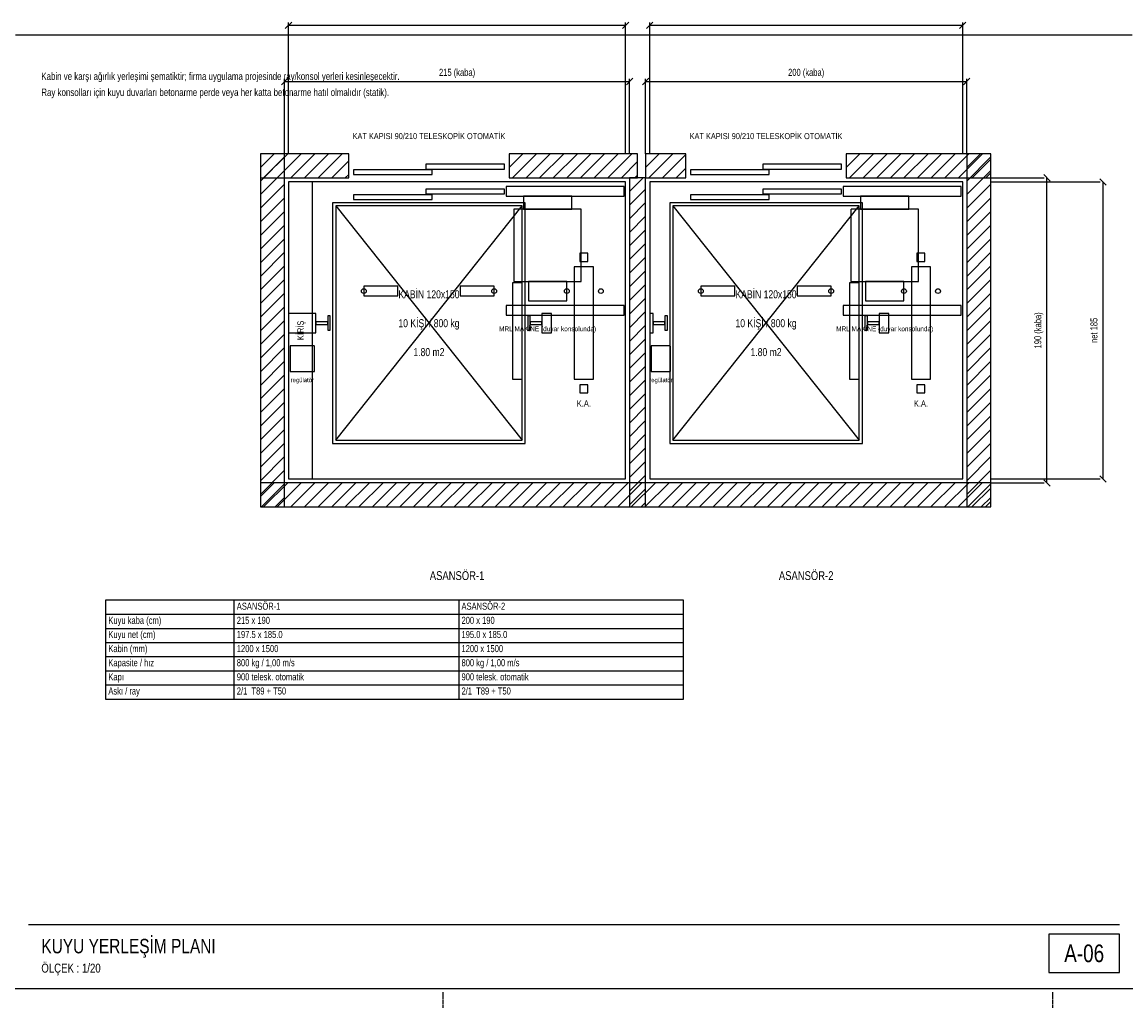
# Model space of a CAD drawing. Header units: centimetres. Extents: x 0 to 13234, y -30 to 2970.
# Tile 10 of 29: x 4194 to 5914, y -30 to 1505. Entities that reach past the tile are written whole.
import ezdxf
from ezdxf.enums import TextEntityAlignment as Align

# ---------------------------------------------------------------- set-up
doc = ezdxf.new("R2010")
doc.units = ezdxf.units.CM
doc.linetypes.add('CENTER', pattern=[5.08, 3.175, -0.635, 0.635, -0.635])
doc.linetypes.add('DASHED', pattern=[1.524, 1.27, -0.254])
for name, color, linetype in [('ASN-ANTET', 4, 'Continuous'), ('ASN-BASLIK', 5, 'Continuous'), ('ASN-CERCEVE', 7, 'Continuous'), ('ASN-DUVAR', 7, 'Continuous'), ('ASN-EKSEN', 8, 'CENTER'), ('ASN-HALAT', 6, 'Continuous'), ('ASN-KA', 30, 'Continuous'), ('ASN-KABIN', 5, 'Continuous'), ('ASN-KAPI', 3, 'Continuous'), ('ASN-KIRIS', 1, 'DASHED'), ('ASN-MOTOR', 6, 'Continuous'), ('ASN-MOTOR-GIZLI', 6, 'DASHED'), ('ASN-OLCU', 3, 'Continuous'), ('ASN-RAY', 1, 'Continuous'), ('ASN-SIVA', 8, 'Continuous'), ('ASN-TABLO', 4, 'Continuous'), ('ASN-TARAMA', 8, 'Continuous'), ('ASN-UYARI', 1, 'Continuous')]:
    doc.layers.add(name, color=color, linetype=linetype)

msp = doc.modelspace()

# ---------------------------------------------------------------- linework, layer by layer
at = {"layer": 'ASN-ANTET'}
msp.add_line((4204.4, 100), (5903.6, 100), dxfattribs=at)
msp.add_lwpolyline([(5793.6, 25), (5903.6, 25), (5903.6, 85), (5793.6, 85)], close=True, dxfattribs=at)
at = {"layer": 'ASN-CERCEVE'}
msp.add_line((4184.4, 1485), (5923.6, 1485), dxfattribs=at)
for points in [[(0, 0), (13233.7, 0), (13233.7, 2970), (0, 2970)], [(100, 0), (13208.7, 0), (13208.7, 2970), (100, 2970)]]:
    msp.add_lwpolyline(points, close=True, dxfattribs=at)
at = {"layer": 'ASN-DUVAR'}
for points in [[(4565.6, 750), (4603.1, 750), (4603.1, 1300), (4565.6, 1300)], [(4565.6, 1262.5), (4703.1, 1262.5), (4703.1, 1300), (4565.6, 1300)], [(4953.1, 1262.5), (5153.1, 1262.5), (5153.1, 1300), (4953.1, 1300)], [(5165.6, 1262.5), (5228.1, 1262.5), (5228.1, 1300), (5165.6, 1300)], [(5478.1, 1262.5), (5703.1, 1262.5), (5703.1, 1300), (5478.1, 1300)], [(5665.6, 750), (5703.1, 750), (5703.1, 1300), (5665.6, 1300)], [(5140.6, 750), (5165.6, 750), (5165.6, 1262.5), (5140.6, 1262.5)], [(4565.6, 750), (5703.1, 750), (5703.1, 787.5), (4565.6, 787.5)]]:
    msp.add_lwpolyline(points, close=True, dxfattribs=at)
at = {"layer": 'ASN-EKSEN'}
for p, q in [((4850, -30), (4850, -5)), ((5800, -30), (5800, -5))]:
    msp.add_line(p, q, dxfattribs=at)
at = {"layer": 'ASN-HALAT'}
for centre in [(4726.6, 1086.2), (4929.6, 1086.2), (5042.9, 1086.2), (5095.9, 1086.2), (5251.6, 1086.2), (5454.6, 1086.2), (5567.9, 1086.2), (5620.9, 1086.2)]:
    msp.add_circle(centre, 3.75, dxfattribs=at)
at = {"layer": 'ASN-KA'}
for points in [[(5054.4, 948.8), (5084.4, 948.8), (5084.4, 1123.8), (5054.4, 1123.8)], [(5579.4, 948.8), (5609.4, 948.8), (5609.4, 1123.8), (5579.4, 1123.8)]]:
    msp.add_lwpolyline(points, close=True, dxfattribs=at)
at = {"layer": 'ASN-KABIN'}
for p, q in [((4683.1, 853.8), (4973.1, 1218.8)), ((4683.1, 1218.8), (4973.1, 853.8)), ((5208.1, 853.8), (5498.1, 1218.8)), ((5208.1, 1218.8), (5498.1, 853.8))]:
    msp.add_line(p, q, dxfattribs=at)
for points in [[(4678.1, 848.8), (4978.1, 848.8), (4978.1, 1223.8), (4678.1, 1223.8)], [(5203.1, 848.8), (5503.1, 848.8), (5503.1, 1223.8), (5203.1, 1223.8)], [(4683.1, 853.8), (4973.1, 853.8), (4973.1, 1218.8), (4683.1, 1218.8)], [(5208.1, 853.8), (5498.1, 853.8), (5498.1, 1218.8), (5208.1, 1218.8)], [(4958.1, 948.8), (4973.1, 948.8), (4973.1, 1098.8), (4958.1, 1098.8)], [(5483.1, 948.8), (5498.1, 948.8), (5498.1, 1098.8), (5483.1, 1098.8)]]:
    msp.add_lwpolyline(points, close=True, dxfattribs=at)
at = {"layer": 'ASN-KAPI'}
for points in [[(4710.6, 1267.5), (4833.1, 1267.5), (4833.1, 1275), (4710.6, 1275)], [(4823.1, 1276.2), (4945.6, 1276.2), (4945.6, 1283.8), (4823.1, 1283.8)], [(5235.6, 1267.5), (5358.1, 1267.5), (5358.1, 1275), (5235.6, 1275)], [(5348.1, 1276.2), (5470.6, 1276.2), (5470.6, 1283.8), (5348.1, 1283.8)], [(4823.1, 1237.5), (4945.6, 1237.5), (4945.6, 1245), (4823.1, 1245)], [(5348.1, 1237.5), (5470.6, 1237.5), (5470.6, 1245), (5348.1, 1245)], [(4710.6, 1228.8), (4833.1, 1228.8), (4833.1, 1236.2), (4710.6, 1236.2)], [(5235.6, 1228.8), (5358.1, 1228.8), (5358.1, 1236.2), (5235.6, 1236.2)]]:
    msp.add_lwpolyline(points, close=True, dxfattribs=at)
at = {"layer": 'ASN-KIRIS'}
msp.add_lwpolyline([(4609.4, 793.8), (4646.9, 793.8), (4646.9, 1256.2), (4609.4, 1256.2)], close=True, dxfattribs=at)
at = {"layer": 'ASN-MOTOR-GIZLI'}
for points in [[(4948.1, 1233.8), (5131.9, 1233.8), (5131.9, 1248.8), (4948.1, 1248.8)], [(5473.1, 1233.8), (5656.9, 1233.8), (5656.9, 1248.8), (5473.1, 1248.8)], [(4975.4, 1213.8), (5050.4, 1213.8), (5050.4, 1233.8), (4975.4, 1233.8)], [(5500.4, 1213.8), (5575.4, 1213.8), (5575.4, 1233.8), (5500.4, 1233.8)], [(4960.4, 1101.2), (5065.4, 1101.2), (5065.4, 1213.8), (4960.4, 1213.8)], [(5485.4, 1101.2), (5590.4, 1101.2), (5590.4, 1213.8), (5485.4, 1213.8)], [(4982.9, 1071.2), (5042.9, 1071.2), (5042.9, 1101.2), (4982.9, 1101.2)], [(5507.9, 1071.2), (5567.9, 1071.2), (5567.9, 1101.2), (5507.9, 1101.2)], [(4726.6, 1078.8), (4779.6, 1078.8), (4779.6, 1093.8), (4726.6, 1093.8)], [(4876.6, 1078.8), (4929.6, 1078.8), (4929.6, 1093.8), (4876.6, 1093.8)], [(5251.6, 1078.8), (5304.6, 1078.8), (5304.6, 1093.8), (5251.6, 1093.8)], [(5401.6, 1078.8), (5454.6, 1078.8), (5454.6, 1093.8), (5401.6, 1093.8)], [(4948.1, 1048.8), (5131.9, 1048.8), (5131.9, 1063.8), (4948.1, 1063.8)], [(5473.1, 1048.8), (5656.9, 1048.8), (5656.9, 1063.8), (5473.1, 1063.8)], [(4611.9, 961.2), (4649.6, 961.2), (4649.6, 1001.2), (4611.9, 1001.2)], [(5174.4, 961.2), (5204.4, 961.2), (5204.4, 1001.2), (5174.4, 1001.2)]]:
    msp.add_lwpolyline(points, close=True, dxfattribs=at)
at = {"layer": 'ASN-OLCU'}
for p, q in [((4604.4, 1495), (4614.3, 1505)), ((4609.4, 1300), (4609.4, 1504.4)), ((4609.4, 1500), (5134.4, 1500)), ((5129.4, 1495), (5139.3, 1505)), ((5134.4, 1300), (5134.4, 1504.4)), ((5166.9, 1495), (5176.8, 1505)), ((5171.9, 1300), (5171.9, 1504.4)), ((5171.9, 1500), (5659.4, 1500)), ((5654.4, 1495), (5664.3, 1505)), ((5659.4, 1300), (5659.4, 1504.4)), ((4598.2, 1407.5), (4608.1, 1417.5)), ((4603.1, 1300), (4603.1, 1416.9)), ((4603.1, 1412.5), (5140.6, 1412.5)), ((5135.7, 1407.5), (5145.6, 1417.5)), ((5140.6, 1300), (5140.6, 1416.9)), ((5160.7, 1407.5), (5170.6, 1417.5)), ((5165.6, 1300), (5165.6, 1416.9)), ((5165.6, 1412.5), (5665.6, 1412.5)), ((5660.7, 1407.5), (5670.6, 1417.5)), ((5665.6, 1300), (5665.6, 1416.9)), ((5703.1, 1262.5), (5786.2, 1262.5)), ((5703.1, 1256.2), (5873.7, 1256.2)), ((5795.6, 1257.5), (5785.7, 1267.5)), ((5790.6, 787.5), (5790.6, 1262.5)), ((5883.1, 1251.3), (5873.2, 1261.2)), ((5878.1, 793.8), (5878.1, 1256.2)), ((5703.1, 793.8), (5873.7, 793.8)), ((5795.6, 782.5), (5785.7, 792.5)), ((5883.1, 788.8), (5873.2, 798.7)), ((5703.1, 787.5), (5786.2, 787.5))]:
    msp.add_line(p, q, dxfattribs=at)
at = {"layer": 'ASN-RAY'}
for points in [[(5063.1, 1132.5), (5075.6, 1132.5), (5075.6, 1145), (5063.1, 1145)], [(5588.1, 1132.5), (5600.6, 1132.5), (5600.6, 1145), (5588.1, 1145)], [(4609.4, 1021.2), (4652.1, 1021.2), (4652.1, 1051.2), (4609.4, 1051.2)], [(5004.1, 1021.2), (5019.1, 1021.2), (5019.1, 1051.2), (5004.1, 1051.2)], [(5171.9, 1021.2), (5177.1, 1021.2), (5177.1, 1051.2), (5171.9, 1051.2)], [(5529.1, 1021.2), (5544.1, 1021.2), (5544.1, 1051.2), (5529.1, 1051.2)], [(4652.1, 1034.2), (4670.4, 1034.2), (4670.4, 1038.2), (4652.1, 1038.2)], [(4670.4, 1025.1), (4674.4, 1025.1), (4674.4, 1047.4), (4670.4, 1047.4)], [(4981.9, 1025.1), (4985.9, 1025.1), (4985.9, 1047.4), (4981.9, 1047.4)], [(4985.9, 1034.2), (5004.1, 1034.2), (5004.1, 1038.2), (4985.9, 1038.2)], [(5177.1, 1034.2), (5195.4, 1034.2), (5195.4, 1038.2), (5177.1, 1038.2)], [(5195.4, 1025.1), (5199.4, 1025.1), (5199.4, 1047.4), (5195.4, 1047.4)], [(5506.9, 1025.1), (5510.9, 1025.1), (5510.9, 1047.4), (5506.9, 1047.4)], [(5510.9, 1034.2), (5529.1, 1034.2), (5529.1, 1038.2), (5510.9, 1038.2)], [(5063.1, 927.5), (5075.6, 927.5), (5075.6, 940), (5063.1, 940)], [(5588.1, 927.5), (5600.6, 927.5), (5600.6, 940), (5588.1, 940)]]:
    msp.add_lwpolyline(points, close=True, dxfattribs=at)
at = {"layer": 'ASN-SIVA'}
for points in [[(4609.4, 793.8), (5134.4, 793.8), (5134.4, 1256.2), (4609.4, 1256.2)], [(5171.9, 793.8), (5659.4, 793.8), (5659.4, 1256.2), (5171.9, 1256.2)]]:
    msp.add_lwpolyline(points, close=True, dxfattribs=at)
at = {"layer": 'ASN-TABLO'}
for p, q in [((4524.4, 605), (4524.4, 451)), ((4874.4, 605), (4874.4, 451)), ((4324.4, 583), (5224.4, 583)), ((4324.4, 561), (5224.4, 561)), ((4324.4, 539), (5224.4, 539)), ((4324.4, 517), (5224.4, 517)), ((4324.4, 495), (5224.4, 495)), ((4324.4, 473), (5224.4, 473))]:
    msp.add_line(p, q, dxfattribs=at)
msp.add_lwpolyline([(4324.4, 451), (5224.4, 451), (5224.4, 605), (4324.4, 605)], close=True, dxfattribs=at)
at = {"layer": 'ASN-TARAMA'}
for p, q in [((4565.6, 1278.8), (4586.9, 1300)), ((4565.6, 1278.8), (4586.9, 1300)), ((4565.6, 1257.6), (4603.1, 1295.1)), ((4570.6, 1262.5), (4608.1, 1300)), ((4591.8, 1262.5), (4629.3, 1300)), ((4613, 1262.5), (4650.5, 1300)), ((4634.2, 1262.5), (4671.7, 1300)), ((4655.4, 1262.5), (4692.9, 1300)), ((4953.1, 1278.8), (4974.4, 1300)), ((4958.1, 1262.5), (4995.6, 1300)), ((4979.3, 1262.5), (5016.8, 1300)), ((5000.5, 1262.5), (5038, 1300)), ((5021.7, 1262.5), (5059.2, 1300)), ((5042.9, 1262.5), (5080.4, 1300)), ((5064.1, 1262.5), (5101.6, 1300)), ((5085.3, 1262.5), (5122.8, 1300)), ((5106.6, 1262.5), (5144.1, 1300)), ((5165.6, 1278.8), (5186.9, 1300)), ((5170.6, 1262.5), (5208.1, 1300)), ((5191.8, 1262.5), (5228.1, 1298.9)), ((5478.1, 1278.8), (5499.4, 1300)), ((5483.1, 1262.5), (5520.6, 1300)), ((5504.3, 1262.5), (5541.8, 1300)), ((5525.5, 1262.5), (5563, 1300)), ((5546.7, 1262.5), (5584.2, 1300)), ((5567.9, 1262.5), (5605.4, 1300)), ((5589.1, 1262.5), (5626.6, 1300)), ((5610.3, 1262.5), (5647.8, 1300)), ((5631.6, 1262.5), (5669.1, 1300)), ((5652.8, 1262.5), (5690.3, 1300)), ((5665.6, 1278.8), (5686.9, 1300)), ((5665.6, 1257.6), (5703.1, 1295.1)), ((5674, 1262.5), (5703.1, 1291.7)), ((4565.6, 1236.4), (4603.1, 1273.9)), ((4676.6, 1262.5), (4703.1, 1289)), ((5127.8, 1262.5), (5153.1, 1287.9)), ((5213, 1262.5), (5228.1, 1277.6)), ((5665.6, 1236.4), (5703.1, 1273.9)), ((4697.8, 1262.5), (4703.1, 1267.8)), ((5140.6, 1241.3), (5161.9, 1262.5)), ((5149, 1262.5), (5153.1, 1266.7)), ((5695.2, 1262.5), (5703.1, 1270.4)), ((4565.6, 1215.1), (4603.1, 1252.6)), ((5140.6, 1220.1), (5165.6, 1245.1)), ((5665.6, 1215.1), (5703.1, 1252.6)), ((4565.6, 1193.9), (4603.1, 1231.4)), ((5140.6, 1198.9), (5165.6, 1223.9)), ((5665.6, 1193.9), (5703.1, 1231.4)), ((4565.6, 1172.7), (4603.1, 1210.2)), ((5665.6, 1172.7), (5703.1, 1210.2)), ((4565.6, 1151.5), (4603.1, 1189)), ((5140.6, 1177.6), (5165.6, 1202.6)), ((5665.6, 1151.5), (5703.1, 1189)), ((5140.6, 1156.4), (5165.6, 1181.4)), ((4565.6, 1130.3), (4603.1, 1167.8)), ((5140.6, 1135.2), (5165.6, 1160.2)), ((5665.6, 1130.3), (5703.1, 1167.8)), ((4565.6, 1109.1), (4603.1, 1146.6)), ((5140.6, 1114), (5165.6, 1139)), ((5665.6, 1109.1), (5703.1, 1146.6)), ((4565.6, 1087.9), (4603.1, 1125.4)), ((5140.6, 1092.8), (5165.6, 1117.8)), ((5665.6, 1087.9), (5703.1, 1125.4)), ((4565.6, 1066.7), (4603.1, 1104.2)), ((5665.6, 1066.7), (5703.1, 1104.2)), ((5140.6, 1071.6), (5165.6, 1096.6)), ((4565.6, 1045.4), (4603.1, 1082.9)), ((5140.6, 1050.4), (5165.6, 1075.4)), ((5665.6, 1045.4), (5703.1, 1082.9)), ((4565.6, 1024.2), (4603.1, 1061.7)), ((5140.6, 1029.2), (5165.6, 1054.2)), ((5665.6, 1024.2), (5703.1, 1061.7)), ((4565.6, 1003), (4603.1, 1040.5)), ((5140.6, 1007.9), (5165.6, 1032.9)), ((5665.6, 1003), (5703.1, 1040.5)), ((4565.6, 981.8), (4603.1, 1019.3)), ((5665.6, 981.8), (5703.1, 1019.3)), ((4565.6, 960.6), (4603.1, 998.1)), ((5140.6, 986.7), (5165.6, 1011.7)), ((5665.6, 960.6), (5703.1, 998.1)), ((5140.6, 965.5), (5165.6, 990.5)), ((4565.6, 939.4), (4603.1, 976.9)), ((5140.6, 944.3), (5165.6, 969.3)), ((5665.6, 939.4), (5703.1, 976.9)), ((4565.6, 918.2), (4603.1, 955.7)), ((5140.6, 923.1), (5165.6, 948.1)), ((5665.6, 918.2), (5703.1, 955.7)), ((4565.6, 897), (4603.1, 934.5)), ((5665.6, 897), (5703.1, 934.5)), ((4565.6, 875.7), (4603.1, 913.2)), ((5140.6, 901.9), (5165.6, 926.9)), ((5665.6, 875.7), (5703.1, 913.2)), ((5140.6, 880.7), (5165.6, 905.7)), ((4565.6, 854.5), (4603.1, 892)), ((5140.6, 859.5), (5165.6, 884.5)), ((5665.6, 854.5), (5703.1, 892)), ((4565.6, 833.3), (4603.1, 870.8)), ((5140.6, 838.2), (5165.6, 863.2)), ((5665.6, 833.3), (5703.1, 870.8)), ((4565.6, 812.1), (4603.1, 849.6)), ((5665.6, 812.1), (5703.1, 849.6)), ((4565.6, 790.9), (4603.1, 828.4)), ((5140.6, 817), (5165.6, 842)), ((5665.6, 790.9), (5703.1, 828.4)), ((5140.6, 795.8), (5165.6, 820.8)), ((4565.6, 769.7), (4603.1, 807.2)), ((5140.6, 774.6), (5165.6, 799.6)), ((5665.6, 769.7), (5703.1, 807.2)), ((4565.6, 766.3), (4586.9, 787.5)), ((4567.2, 750), (4603.1, 786)), ((4570.6, 750), (4608.1, 787.5)), ((4591.8, 750), (4629.3, 787.5)), ((4613, 750), (4650.5, 787.5)), ((4634.2, 750), (4671.7, 787.5)), ((4655.4, 750), (4692.9, 787.5)), ((4676.6, 750), (4714.1, 787.5)), ((4697.8, 750), (4735.3, 787.5)), ((4719.1, 750), (4756.6, 787.5)), ((4740.3, 750), (4777.8, 787.5)), ((4761.5, 750), (4799, 787.5)), ((4782.7, 750), (4820.2, 787.5)), ((4803.9, 750), (4841.4, 787.5)), ((4825.1, 750), (4862.6, 787.5)), ((4846.3, 750), (4883.8, 787.5)), ((4867.5, 750), (4905, 787.5)), ((4888.8, 750), (4926.3, 787.5)), ((4910, 750), (4947.5, 787.5)), ((4931.2, 750), (4968.7, 787.5)), ((4952.4, 750), (4989.9, 787.5)), ((4973.6, 750), (5011.1, 787.5)), ((4994.8, 750), (5032.3, 787.5)), ((5016, 750), (5053.5, 787.5)), ((5037.3, 750), (5074.8, 787.5)), ((5058.5, 750), (5096, 787.5)), ((5079.7, 750), (5117.2, 787.5)), ((5100.9, 750), (5138.4, 787.5)), ((5122.1, 750), (5159.6, 787.5)), ((5140.6, 753.4), (5165.6, 778.4)), ((5143.3, 750), (5180.8, 787.5)), ((5164.5, 750), (5202, 787.5)), ((5185.7, 750), (5223.2, 787.5)), ((5207, 750), (5244.5, 787.5)), ((5228.2, 750), (5265.7, 787.5)), ((5249.4, 750), (5286.9, 787.5)), ((5270.6, 750), (5308.1, 787.5)), ((5291.8, 750), (5329.3, 787.5)), ((5313, 750), (5350.5, 787.5)), ((5334.2, 750), (5371.7, 787.5)), ((5355.4, 750), (5392.9, 787.5)), ((5376.7, 750), (5414.2, 787.5)), ((5397.9, 750), (5435.4, 787.5)), ((5419.1, 750), (5456.6, 787.5)), ((5440.3, 750), (5477.8, 787.5)), ((5461.5, 750), (5499, 787.5)), ((5482.7, 750), (5520.2, 787.5)), ((5503.9, 750), (5541.4, 787.5)), ((5525.1, 750), (5562.6, 787.5)), ((5546.4, 750), (5583.9, 787.5)), ((5567.6, 750), (5605.1, 787.5)), ((5588.8, 750), (5626.3, 787.5)), ((5610, 750), (5647.5, 787.5)), ((5631.2, 750), (5668.7, 787.5)), ((5652.4, 750), (5689.9, 787.5)), ((5667.2, 750), (5703.1, 786)), ((5673.6, 750), (5703.1, 779.5)), ((4588.4, 750), (4603.1, 764.7)), ((5158.5, 750), (5165.6, 757.2)), ((5688.4, 750), (5703.1, 764.7)), ((5694.9, 750), (5703.1, 758.3))]:
    msp.add_line(p, q, dxfattribs=at)

# ---------------------------------------------------------------- texts
at = {"layer": 'ASN-ANTET', "width": 0.8}
msp.add_text('A-06', height=27.5, dxfattribs=at).set_placement((5848.6, 55), align=Align.MIDDLE_CENTER)
msp.add_text('ÖLÇEK : 1/20', height=14, dxfattribs=at).set_placement((4224.4, 25))
at = {"layer": 'ASN-BASLIK', "width": 0.8}
for s, p in [('ASANSÖR-1', (4871.9, 650)), ('ASANSÖR-2', (5415.6, 650))]:
    msp.add_text(s, height=13.75, dxfattribs=at).set_placement(p, align=Align.TOP_CENTER)
for s, height, p in [('ASANSÖR-1', 11, (4528.8, 590)), ('ASANSÖR-2', 11, (4878.8, 590)), ('KUYU YERLEŞİM PLANI', 22.5, (4224.4, 55))]:
    msp.add_text(s, height=height, dxfattribs=at).set_placement(p)
at = {"layer": 'ASN-KA', "width": 0.8}
for p in [(5069.4, 916.2), (5594.4, 916.2)]:
    msp.add_text('K.A.', height=10, dxfattribs=at).set_placement(p, align=Align.TOP_CENTER)
at = {"layer": 'ASN-KABIN', "width": 0.8}
for s, p in [('KABİN 120x150', (4828.1, 1081.2)), ('KABİN 120x150', (5353.1, 1081.2)), ('10 KİŞİ / 800 kg', (4828.1, 1036.2)), ('10 KİŞİ / 800 kg', (5353.1, 1036.2)), ('1.80 m2', (4828.1, 991.2)), ('1.80 m2', (5353.1, 991.2))]:
    msp.add_text(s, height=12.5, dxfattribs=at).set_placement(p, align=Align.MIDDLE_CENTER)
at = {"layer": 'ASN-KAPI', "width": 0.8}
for p in [(4828.1, 1320), (5353.1, 1320)]:
    msp.add_text('KAT KAPISI 90/210 TELESKOPİK OTOMATİK', height=9.375, dxfattribs=at).set_placement(p, align=Align.BOTTOM_CENTER)
at = {"layer": 'ASN-KIRIS', "width": 0.8}
msp.add_text('KİRİŞ', height=10, rotation=90, dxfattribs=at).set_placement((4628.1, 1025), align=Align.MIDDLE_CENTER)
at = {"layer": 'ASN-MOTOR', "width": 0.8}
for s, height, p in [('MRL MAKİNE (duvar konsolunda)', 7.5, (5012.9, 1031.2)), ('MRL MAKİNE (duvar konsolunda)', 7.5, (5537.9, 1031.2)), ('regülatör', 6.88, (4630.8, 951.2)), ('regülatör', 6.88, (5189.4, 951.2))]:
    msp.add_text(s, height=height, dxfattribs=at).set_placement(p, align=Align.TOP_CENTER)
at = {"layer": 'ASN-OLCU', "width": 0.8}
for s, p in [('215 (kaba)', (4871.9, 1418)), ('200 (kaba)', (5415.6, 1418))]:
    msp.add_text(s, height=11, dxfattribs=at).set_placement(p, align=Align.BOTTOM_CENTER)
for s, p in [('190 (kaba)', (5785.1, 1025)), ('net 185', (5872.6, 1025))]:
    msp.add_text(s, height=11, rotation=90, dxfattribs=at).set_placement(p, align=Align.BOTTOM_CENTER)
at = {"layer": 'ASN-TABLO', "width": 0.8}
for s, p in [('Kuyu kaba (cm)', (4328.8, 568)), ('215 x 190', (4528.8, 568)), ('200 x 190', (4878.8, 568)), ('Kuyu net (cm)', (4328.8, 546)), ('197.5 x 185.0', (4528.8, 546)), ('195.0 x 185.0', (4878.8, 546)), ('Kabin (mm)', (4328.8, 524)), ('1200 x 1500', (4528.8, 524)), ('1200 x 1500', (4878.8, 524)), ('Kapasite / hız', (4328.8, 502)), ('800 kg / 1,00 m/s', (4528.8, 502)), ('800 kg / 1,00 m/s', (4878.8, 502)), ('Kapı', (4328.8, 480)), ('900 telesk. otomatik', (4528.8, 480)), ('900 telesk. otomatik', (4878.8, 480)), ('Askı / ray', (4328.8, 458)), ('2/1  T89 + T50', (4528.8, 458)), ('2/1  T89 + T50', (4878.8, 458))]:
    msp.add_text(s, height=11, dxfattribs=at).set_placement(p)
at = {"layer": 'ASN-UYARI', "width": 0.8}
for s, p in [('Kabin ve karşı ağırlık yerleşimi şematiktir; firma uygulama projesinde ray/konsol yerleri kesinleşecektir.', (4224.4, 1415)), ('Ray konsolları için kuyu duvarları betonarme perde veya her katta betonarme hatıl olmalıdır (statik).', (4224.4, 1390))]:
    msp.add_text(s, height=11.5, dxfattribs=at).set_placement(p)

doc.saveas('drawing.dxf')
